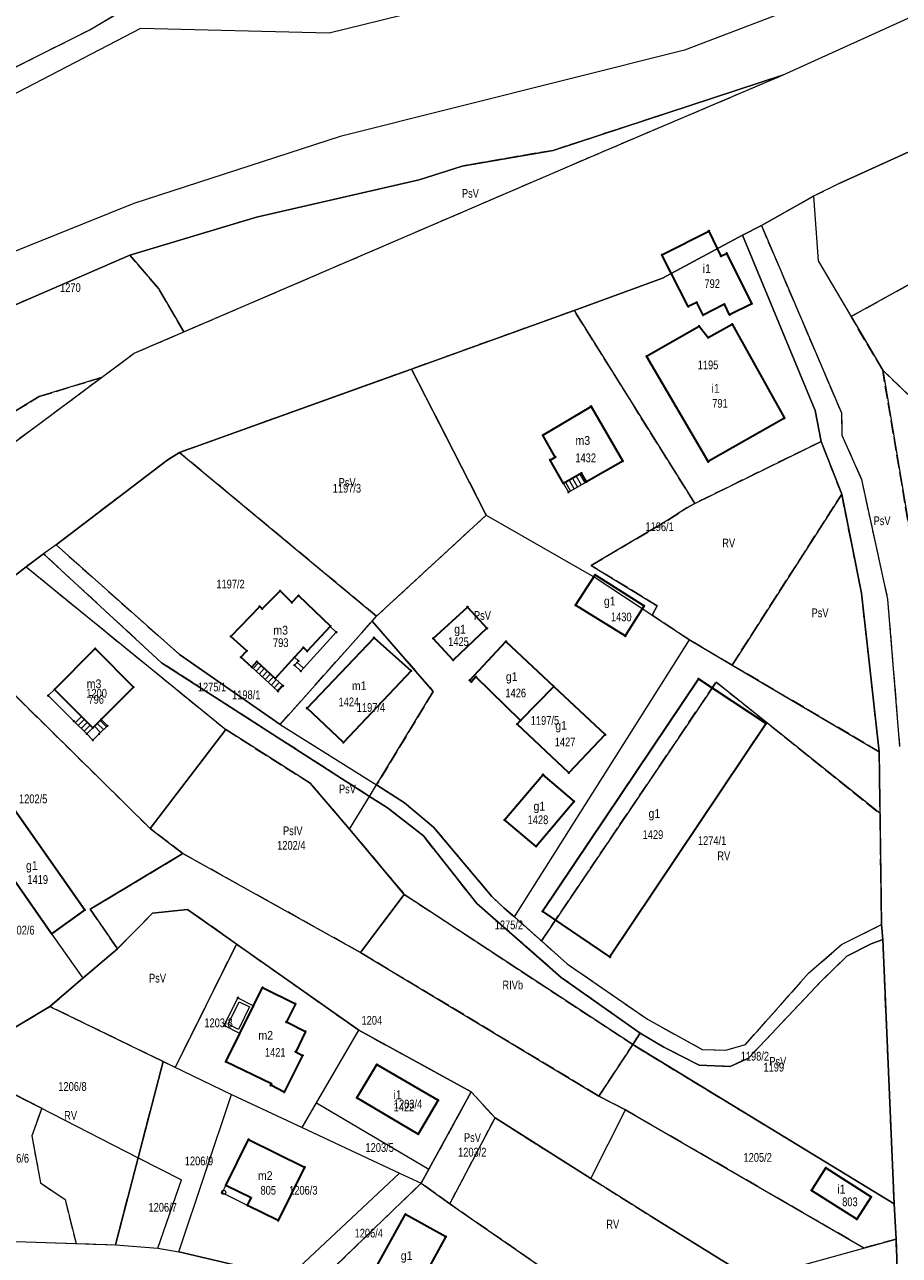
# Model space of a CAD drawing. Header units: metres. Extents: x 7496145 to 7500200, y 5498500 to 5502080.
# Tile 38 of 202: x 7497184 to 7497333, y 5499478 to 5499689. Entities that reach past the tile are written whole.
import ezdxf
from ezdxf.enums import TextEntityAlignment as Align

# ---------------------------------------------------------------- set-up
doc = ezdxf.new("R2010")
doc.units = ezdxf.units.M
doc.header["$MEASUREMENT"] = 0
for name, pattern in [('2.25_0.75', [3, 2.25, -0.75]), ('219-1000', [0]), ('egug-1000', [0])]:
    doc.linetypes.add(name, pattern=pattern)
doc.layers.get('0').update_dxf_attribs({"color": 2, "linetype": 'CONTINUOUS', "lineweight": 5})
for name, color, linetype in [('209-oznaczenie konturu klasyfikacyjnego', 7, 'CONTINUOUS'), ('211-numer działki ewidencyjnej', 7, 'CONTINUOUS'), ('217-kontur klasyfikacyjny', 7, 'CONTINUOUS'), ('218-kontur użytku gruntowego', 7, 'CONTINUOUS'), ('219-działka ewidencyjna', 7, 'CONTINUOUS'), ('311-podpora', 7, 'CONTINUOUS'), ('312-budynek ewidencyjny', 7, 'CONTINUOUS'), ('312-oznaczenie budynku ewidencyjnego', 7, 'CONTINUOUS'), ('312-oznaczenie budynku ewidencyjnego-Atr117', 7, 'CONTINUOUS'), ('352-schody', 7, 'CONTINUOUS'), ('inny obiekt trwale związany z budynkiem (powierzchnia)', 7, 'CONTINUOUS'), ('Punkt budynku', 7, 'CONTINUOUS'), ('taras', 7, 'CONTINUOUS')]:
    doc.layers.add(name, color=color, linetype=linetype)
doc.styles.get("Standard").update_dxf_attribs({"font": 'Working1250', "width": 0.75})

# ---------------------------------------------------------------- blocks, each defined once
blk = doc.blocks.new('PUNKTBUD')
at = {"color": 0}
blk.add_circle((0, 0), 0.09, dxfattribs=at)
blk = doc.blocks.new('311')
at = {"color": 0, "linetype": 'Continuous', "lineweight": 0}
blk.add_circle((0, 0), 0.35, dxfattribs=at)

msp = doc.modelspace()

# ---------------------------------------------------------------- linework, layer by layer
at = {"layer": '217-kontur klasyfikacyjny', "color": 3, "linetype": '2.25_0.75', "lineweight": 18, "flags": 128}
for points in [[(7497194.78, 5499687.87), (7497216.28, 5499700.6)], [(7497170.94, 5499675.95), (7497194.78, 5499687.87)], [(7497313.38, 5499680.16), (7497274.19, 5499667.33)], [(7497283.1, 5499667.3), (7497313.38, 5499680.16)], [(7497211, 5499636.28), (7497283.1, 5499667.3)], [(7497274.19, 5499667.33), (7497258.59, 5499664.63)], [(7497334.99, 5499667.05), (7497323.08, 5499661.65)], [(7497258.59, 5499664.63), (7497251.27, 5499662.26)], [(7497251.27, 5499662.26), (7497223.42, 5499655.88)], [(7497323.08, 5499661.65), (7497318.72, 5499659.47)], [(7497318.72, 5499659.47), (7497309.79, 5499654.45)], [(7497223.42, 5499655.88), (7497201.74, 5499649.41)], [(7497309.79, 5499654.45), (7497323.48, 5499622.42)], [(7497325.14, 5499638.88), (7497346.17, 5499650.56)], [(7497201.74, 5499649.41), (7497179.7, 5499639.82)], [(7497206.67, 5499643.7), (7497201.74, 5499649.41)], [(7497211, 5499636.28), (7497206.67, 5499643.7)], [(7497277.77, 5499639.94), (7497249.96, 5499629.92)], [(7497298.39, 5499606.94), (7497277.77, 5499639.94)], [(7497330.54, 5499629.7), (7497325.14, 5499638.88)], [(7497202.5, 5499632.62), (7497211, 5499636.28)], [(7497196.9, 5499628.46), (7497202.5, 5499632.62)], [(7497249.96, 5499629.92), (7497243.82, 5499627.71)], [(7497249.96, 5499629.92), (7497257.11, 5499615.9)], [(7497342.79, 5499556.75), (7497330.54, 5499629.7)], [(7497342.52, 5499618.23), (7497330.54, 5499629.7)], [(7497173.22, 5499610.85), (7497196.9, 5499628.46)], [(7497186.26, 5499625.22), (7497196.9, 5499628.46)], [(7497243.82, 5499627.71), (7497210.23, 5499615.64)], [(7497169.39, 5499614.96), (7497186.26, 5499625.22)], [(7497323.48, 5499622.42), (7497323.57, 5499618.61)], [(7497323.57, 5499618.61), (7497326.9, 5499611.03)], [(7497320.03, 5499617.54), (7497298.39, 5499606.94)], [(7497323.53, 5499608.49), (7497320.03, 5499617.54)], [(7497208.11, 5499614.27), (7497189.14, 5499599.85)], [(7497210.23, 5499615.64), (7497208.11, 5499614.27)], [(7497243.97, 5499587.64), (7497210.23, 5499615.64)], [(7497257.11, 5499615.9), (7497262.71, 5499604.93)], [(7497326.9, 5499611.03), (7497331.37, 5499590.57)], [(7497304.78, 5499579.28), (7497323.53, 5499608.49)], [(7497326.91, 5499591.58), (7497323.53, 5499608.49)], [(7497293.78, 5499604.06), (7497297.05, 5499606.19)], [(7497297.05, 5499606.19), (7497298.39, 5499606.94)], [(7497262.71, 5499604.93), (7497243.97, 5499587.64)], [(7497280.66, 5499596.31), (7497293.78, 5499604.06)], [(7497189.14, 5499599.85), (7497210.27, 5499581.09)], [(7497186.99, 5499598.33), (7497184.03, 5499596.08)], [(7497207.17, 5499579.69), (7497186.99, 5499598.33)], [(7497184.03, 5499596.08), (7497218.16, 5499568.26)], [(7497291.99, 5499589.4), (7497280.66, 5499596.31)], [(7497328.39, 5499578.29), (7497326.91, 5499591.58)], [(7497291.1, 5499587.81), (7497291.99, 5499589.4)], [(7497331.37, 5499590.57), (7497333.44, 5499565.34)], [(7497227.48, 5499569.14), (7497243.2, 5499586.77)], [(7497243.2, 5499586.77), (7497253.67, 5499574.79)], [(7497297.48, 5499583.58), (7497291.1, 5499587.81)], [(7497205.21, 5499551.33), (7497170.46, 5499585.58)], [(7497304.78, 5499579.28), (7497297.48, 5499583.58)], [(7497210.27, 5499581.09), (7497227.48, 5499569.14)], [(7497242.75, 5499556.82), (7497207.17, 5499579.69)], [(7497329.95, 5499564.45), (7497304.78, 5499579.28)], [(7497329.95, 5499564.45), (7497328.39, 5499578.29)], [(7497272.17, 5499532.09), (7497302.06, 5499576.38)], [(7497302.06, 5499576.38), (7497330.09, 5499553.88)], [(7497253.67, 5499574.79), (7497243.98, 5499558.79)], [(7497218.16, 5499568.26), (7497205.21, 5499551.33)], [(7497218.16, 5499568.26), (7497232.61, 5499559.06)], [(7497330.09, 5499553.88), (7497329.95, 5499564.45)], [(7497232.61, 5499559.06), (7497239.33, 5499551.22)], [(7497243.98, 5499558.79), (7497248.76, 5499555.7)], [(7497245.85, 5499554.84), (7497242.75, 5499556.82)], [(7497248.76, 5499555.7), (7497253.72, 5499551.57)], [(7497251.97, 5499550.06), (7497245.85, 5499554.84)], [(7497330.34, 5499534.88), (7497330.09, 5499553.88)], [(7497210.83, 5499547.04), (7497205.21, 5499551.33)], [(7497239.33, 5499551.22), (7497248.7, 5499540.06)], [(7497253.72, 5499551.57), (7497263.66, 5499539.72)], [(7497261.12, 5499538.51), (7497251.97, 5499550.06)], [(7497195, 5499537.52), (7497210.83, 5499547.04)], [(7497241.22, 5499530.11), (7497210.83, 5499547.04)], [(7497241.22, 5499530.11), (7497248.7, 5499540.06)], [(7497248.7, 5499540.06), (7497287.78, 5499514.36)], [(7497275.55, 5499525.85), (7497261.12, 5499538.51)], [(7497263.66, 5499539.72), (7497265.73, 5499537.78)], [(7497199.64, 5499530.77), (7497195, 5499537.52)], [(7497205.66, 5499536.82), (7497199.64, 5499530.77)], [(7497211.62, 5499537.48), (7497205.66, 5499536.82)], [(7497220.01, 5499531.57), (7497211.62, 5499537.48)], [(7497265.73, 5499537.78), (7497267.54, 5499536.19)], [(7497267.54, 5499536.19), (7497272.17, 5499532.09)], [(7497323.52, 5499531.49), (7497330.34, 5499534.88)], [(7497272.17, 5499532.09), (7497276.58, 5499528.17)], [(7497330.56, 5499532.35), (7497328.54, 5499531.61)], [(7497332.51, 5499487.15), (7497330.56, 5499532.35)], [(7497193.72, 5499525.71), (7497199.64, 5499530.77)], [(7497209.54, 5499510.47), (7497220.01, 5499531.57)], [(7497220.01, 5499531.57), (7497240.95, 5499516.81)], [(7497282, 5499505.56), (7497241.22, 5499530.11)], [(7497317.87, 5499526.56), (7497323.52, 5499531.49)], [(7497328.54, 5499531.61), (7497324.4, 5499529.47)], [(7497276.58, 5499528.17), (7497290.29, 5499518.71)], [(7497324.4, 5499529.47), (7497320.15, 5499525.34)], [(7497188.06, 5499520.87), (7497193.72, 5499525.71)], [(7497289.03, 5499516.3), (7497275.55, 5499525.85)], [(7497307.07, 5499514.38), (7497317.87, 5499526.56)], [(7497320.15, 5499525.34), (7497307.57, 5499512.05)], [(7497180.94, 5499516.62), (7497188.06, 5499520.87)], [(7497207.47, 5499511.47), (7497188.06, 5499520.87)], [(7497290.29, 5499518.71), (7497299.64, 5499513.54)], [(7497240.95, 5499516.81), (7497260.15, 5499506.3)], [(7497287.78, 5499514.36), (7497289.03, 5499516.3)], [(7497293.1, 5499513.93), (7497289.03, 5499516.3)], [(7497282, 5499505.56), (7497287.78, 5499514.36)], [(7497287.78, 5499514.36), (7497332.51, 5499487.15)], [(7497299.12, 5499510.83), (7497293.1, 5499513.93)], [(7497299.64, 5499513.54), (7497303.69, 5499513.41)], [(7497303.69, 5499513.41), (7497307.07, 5499514.38)], [(7497171.58, 5499511.2), (7497186.69, 5499503.47)], [(7497203.18, 5499495.02), (7497207.47, 5499511.47)], [(7497207.47, 5499511.47), (7497209.54, 5499510.47)], [(7497304.47, 5499510.63), (7497299.12, 5499510.83)], [(7497307.57, 5499512.05), (7497304.47, 5499510.63)], [(7497260.15, 5499506.3), (7497252.92, 5499493.06)], [(7497260.15, 5499506.3), (7497264.23, 5499501.81)], [(7497286.55, 5499503.19), (7497282, 5499505.56)], [(7497186.69, 5499503.47), (7497184.98, 5499498.76)], [(7497327.34, 5499479.57), (7497286.55, 5499503.19)], [(7497256.47, 5499487.12), (7497264.23, 5499501.81)], [(7497264.23, 5499501.81), (7497280.63, 5499491.48)], [(7497184.98, 5499498.76), (7497186.48, 5499490.69)], [(7497199.3, 5499480.13), (7497203.18, 5499495.02)], [(7497252.92, 5499493.06), (7497251.59, 5499490.64)], [(7497186.48, 5499490.69), (7497190.67, 5499487.85)], [(7497251.59, 5499490.64), (7497233.7, 5499473.36)], [(7497256.47, 5499487.12), (7497251.59, 5499490.64)], [(7497280.63, 5499491.48), (7497291.06, 5499484.9)], [(7497190.67, 5499487.85), (7497192.55, 5499480.35)], [(7497275.2, 5499474.18), (7497256.47, 5499487.12)], [(7497291.06, 5499484.9), (7497305.31, 5499476.08)], [(7497192.55, 5499480.35), (7497199.3, 5499480.13)], [(7497332.83, 5499481.09), (7497327.34, 5499479.57)], [(7497333.36, 5499466.03), (7497332.83, 5499481.09)]]:
    msp.add_lwpolyline(points, dxfattribs=at)
at = {"layer": '218-kontur użytku gruntowego', "color": 3, "linetype": 'egug-1000', "lineweight": 18, "flags": 128}
for points in [[(7497235.88, 5499687.42), (7497312.34, 5499706.22)], [(7497194.78, 5499687.87), (7497216.28, 5499700.6)], [(7497335.12, 5499699.15), (7497296.63, 5499684.47)], [(7497313.38, 5499680.16), (7497356.91, 5499699.98)], [(7497170.94, 5499675.95), (7497194.78, 5499687.87)], [(7497176.94, 5499674.38), (7497203.64, 5499688.24)], [(7497203.64, 5499688.24), (7497235.88, 5499687.42)], [(7497296.63, 5499684.47), (7497237.75, 5499669.68)], [(7497313.38, 5499680.16), (7497274.19, 5499667.33)], [(7497283.1, 5499667.3), (7497313.38, 5499680.16)], [(7497237.75, 5499669.68), (7497202.43, 5499658.23)], [(7497211, 5499636.28), (7497283.1, 5499667.3)], [(7497274.19, 5499667.33), (7497258.59, 5499664.63)], [(7497334.99, 5499667.05), (7497323.08, 5499661.65)], [(7497258.59, 5499664.63), (7497251.27, 5499662.26)], [(7497251.27, 5499662.26), (7497223.42, 5499655.88)], [(7497323.08, 5499661.65), (7497318.72, 5499659.47)], [(7497202.43, 5499658.23), (7497153.79, 5499638.69)], [(7497318.72, 5499659.47), (7497309.79, 5499654.45)], [(7497223.42, 5499655.88), (7497201.74, 5499649.41)], [(7497309.79, 5499654.45), (7497306.54, 5499652.82)], [(7497309.79, 5499654.45), (7497323.48, 5499622.42)], [(7497306.54, 5499652.82), (7497292.87, 5499645.46)], [(7497319, 5499622.83), (7497306.54, 5499652.82)], [(7497346.17, 5499650.56), (7497325.14, 5499638.88)], [(7497201.74, 5499649.41), (7497179.7, 5499639.82)], [(7497201.74, 5499649.41), (7497206.67, 5499643.7)], [(7497206.67, 5499643.7), (7497211, 5499636.28)], [(7497292.87, 5499645.46), (7497277.77, 5499639.94)], [(7497277.77, 5499639.94), (7497249.96, 5499629.92)], [(7497277.77, 5499639.94), (7497298.39, 5499606.94)], [(7497325.14, 5499638.88), (7497330.54, 5499629.7)], [(7497202.5, 5499632.62), (7497211, 5499636.28)], [(7497196.9, 5499628.46), (7497202.5, 5499632.62)], [(7497249.96, 5499629.92), (7497243.82, 5499627.71)], [(7497257.11, 5499615.9), (7497249.96, 5499629.92)], [(7497330.54, 5499629.7), (7497342.52, 5499618.23)], [(7497330.54, 5499629.7), (7497342.79, 5499556.75)], [(7497173.22, 5499610.85), (7497196.9, 5499628.46)], [(7497196.9, 5499628.46), (7497186.26, 5499625.22)], [(7497243.82, 5499627.71), (7497210.23, 5499615.64)], [(7497186.26, 5499625.22), (7497169.39, 5499614.96)], [(7497320.03, 5499617.54), (7497319, 5499622.83)], [(7497323.48, 5499622.42), (7497323.57, 5499618.61)], [(7497323.57, 5499618.61), (7497326.9, 5499611.03)], [(7497298.39, 5499606.94), (7497320.03, 5499617.54)], [(7497323.53, 5499608.49), (7497320.03, 5499617.54)], [(7497208.11, 5499614.27), (7497189.14, 5499599.85)], [(7497210.23, 5499615.64), (7497208.11, 5499614.27)], [(7497210.23, 5499615.64), (7497243.97, 5499587.64)], [(7497262.71, 5499604.93), (7497257.11, 5499615.9)], [(7497326.9, 5499611.03), (7497331.37, 5499590.57)], [(7497323.53, 5499608.49), (7497304.78, 5499579.28)], [(7497326.91, 5499591.58), (7497323.53, 5499608.49)], [(7497297.05, 5499606.19), (7497293.78, 5499604.06)], [(7497298.39, 5499606.94), (7497297.05, 5499606.19)], [(7497243.97, 5499587.64), (7497262.71, 5499604.93)], [(7497293.78, 5499604.06), (7497280.66, 5499596.31)], [(7497189.14, 5499599.85), (7497186.99, 5499598.33)], [(7497210.27, 5499581.09), (7497189.14, 5499599.85)], [(7497186.99, 5499598.33), (7497184.03, 5499596.08)], [(7497207.17, 5499579.69), (7497186.99, 5499598.33)], [(7497184.03, 5499596.08), (7497170.46, 5499585.58)], [(7497184.03, 5499596.08), (7497218.16, 5499568.26)], [(7497280.66, 5499596.31), (7497291.99, 5499589.4)], [(7497328.39, 5499578.29), (7497326.91, 5499591.58)], [(7497291.99, 5499589.4), (7497291.1, 5499587.81)], [(7497331.37, 5499590.57), (7497333.44, 5499565.34)], [(7497243.2, 5499586.77), (7497227.48, 5499569.14)], [(7497253.67, 5499574.79), (7497243.2, 5499586.77)], [(7497291.1, 5499587.81), (7497297.48, 5499583.58)], [(7497170.46, 5499585.58), (7497205.21, 5499551.33)], [(7497297.48, 5499583.58), (7497304.78, 5499579.28)], [(7497227.48, 5499569.14), (7497210.27, 5499581.09)], [(7497242.75, 5499556.82), (7497207.17, 5499579.69)], [(7497304.78, 5499579.28), (7497329.95, 5499564.45)], [(7497329.95, 5499564.45), (7497328.39, 5499578.29)], [(7497302.06, 5499576.38), (7497272.17, 5499532.09)], [(7497330.09, 5499553.88), (7497302.06, 5499576.38)], [(7497243.98, 5499558.79), (7497253.67, 5499574.79)], [(7497218.16, 5499568.26), (7497205.21, 5499551.33)], [(7497232.61, 5499559.06), (7497218.16, 5499568.26)], [(7497227.48, 5499569.14), (7497243.98, 5499558.79)], [(7497330.09, 5499553.88), (7497329.95, 5499564.45)], [(7497239.33, 5499551.22), (7497232.61, 5499559.06)], [(7497248.76, 5499555.7), (7497243.98, 5499558.79)], [(7497245.85, 5499554.84), (7497242.75, 5499556.82)], [(7497253.72, 5499551.57), (7497248.76, 5499555.7)], [(7497251.97, 5499550.06), (7497245.85, 5499554.84)], [(7497330.34, 5499534.88), (7497330.09, 5499553.88)], [(7497205.21, 5499551.33), (7497210.83, 5499547.04)], [(7497248.7, 5499540.06), (7497239.33, 5499551.22)], [(7497263.66, 5499539.72), (7497253.72, 5499551.57)], [(7497261.12, 5499538.51), (7497251.97, 5499550.06)], [(7497210.83, 5499547.04), (7497195, 5499537.52)], [(7497210.83, 5499547.04), (7497241.22, 5499530.11)], [(7497248.7, 5499540.06), (7497241.22, 5499530.11)], [(7497287.78, 5499514.36), (7497248.7, 5499540.06)], [(7497275.55, 5499525.85), (7497261.12, 5499538.51)], [(7497265.73, 5499537.78), (7497263.66, 5499539.72)], [(7497195, 5499537.52), (7497199.64, 5499530.77)], [(7497205.66, 5499536.82), (7497199.64, 5499530.77)], [(7497211.62, 5499537.48), (7497205.66, 5499536.82)], [(7497220.01, 5499531.57), (7497211.62, 5499537.48)], [(7497267.54, 5499536.19), (7497265.73, 5499537.78)], [(7497272.17, 5499532.09), (7497267.54, 5499536.19)], [(7497323.52, 5499531.49), (7497330.34, 5499534.88)], [(7497330.56, 5499532.35), (7497330.34, 5499534.88)], [(7497272.17, 5499532.09), (7497276.58, 5499528.17)], [(7497330.56, 5499532.35), (7497328.54, 5499531.61)], [(7497332.51, 5499487.15), (7497330.56, 5499532.35)], [(7497199.64, 5499530.77), (7497193.72, 5499525.71)], [(7497220.01, 5499531.57), (7497209.54, 5499510.47)], [(7497240.95, 5499516.81), (7497220.01, 5499531.57)], [(7497241.22, 5499530.11), (7497282, 5499505.56)], [(7497317.87, 5499526.56), (7497323.52, 5499531.49)], [(7497328.54, 5499531.61), (7497324.4, 5499529.47)], [(7497276.58, 5499528.17), (7497290.29, 5499518.71)], [(7497324.4, 5499529.47), (7497320.15, 5499525.34)], [(7497193.72, 5499525.71), (7497188.06, 5499520.87)], [(7497289.03, 5499516.3), (7497275.55, 5499525.85)], [(7497307.07, 5499514.38), (7497317.87, 5499526.56)], [(7497320.15, 5499525.34), (7497307.57, 5499512.05)], [(7497188.06, 5499520.87), (7497180.94, 5499516.62)], [(7497188.06, 5499520.87), (7497207.47, 5499511.47)], [(7497290.29, 5499518.71), (7497299.64, 5499513.54)], [(7497260.15, 5499506.3), (7497240.95, 5499516.81)], [(7497289.03, 5499516.3), (7497287.78, 5499514.36)], [(7497293.1, 5499513.93), (7497289.03, 5499516.3)], [(7497287.78, 5499514.36), (7497282, 5499505.56)], [(7497332.51, 5499487.15), (7497287.78, 5499514.36)], [(7497299.12, 5499510.83), (7497293.1, 5499513.93)], [(7497299.64, 5499513.54), (7497303.69, 5499513.41)], [(7497303.69, 5499513.41), (7497307.07, 5499514.38)], [(7497171.58, 5499511.2), (7497186.69, 5499503.47)], [(7497207.47, 5499511.47), (7497203.18, 5499495.02)], [(7497209.54, 5499510.47), (7497207.47, 5499511.47)], [(7497304.47, 5499510.63), (7497299.12, 5499510.83)], [(7497307.57, 5499512.05), (7497304.47, 5499510.63)], [(7497260.15, 5499506.3), (7497252.92, 5499493.06)], [(7497264.23, 5499501.81), (7497260.15, 5499506.3)], [(7497282, 5499505.56), (7497286.55, 5499503.19)], [(7497186.69, 5499503.47), (7497184.98, 5499498.76)], [(7497286.55, 5499503.19), (7497327.34, 5499479.57)], [(7497256.47, 5499487.12), (7497264.23, 5499501.81)], [(7497280.63, 5499491.48), (7497264.23, 5499501.81)], [(7497184.98, 5499498.76), (7497186.48, 5499490.69)], [(7497203.18, 5499495.02), (7497199.3, 5499480.13)], [(7497252.92, 5499493.06), (7497251.59, 5499490.64)], [(7497186.48, 5499490.69), (7497190.67, 5499487.85)], [(7497251.59, 5499490.64), (7497233.7, 5499473.36)], [(7497251.59, 5499490.64), (7497256.47, 5499487.12)], [(7497291.06, 5499484.9), (7497280.63, 5499491.48)], [(7497190.67, 5499487.85), (7497192.55, 5499480.35)], [(7497256.47, 5499487.12), (7497275.2, 5499474.18)], [(7497332.83, 5499481.09), (7497332.51, 5499487.15)], [(7497305.31, 5499476.08), (7497291.06, 5499484.9)], [(7497177.06, 5499480.84), (7497192.55, 5499480.35)], [(7497192.55, 5499480.35), (7497199.3, 5499480.13)], [(7497199.3, 5499480.13), (7497206.57, 5499479.54)], [(7497206.57, 5499479.54), (7497210.13, 5499478.94)], [(7497327.34, 5499479.57), (7497332.83, 5499481.09)], [(7497333.36, 5499466.03), (7497332.83, 5499481.09)], [(7497210.13, 5499478.94), (7497228.82, 5499474.53)]]:
    msp.add_lwpolyline(points, dxfattribs=at)
at = {"layer": '219-działka ewidencyjna', "color": 3, "linetype": '219-1000', "lineweight": 18, "flags": 128}
for points in [[(7497194.78, 5499687.87), (7497216.28, 5499700.6)], [(7497194.78, 5499687.87), (7497216.28, 5499700.6)], [(7497313.38, 5499680.16), (7497356.91, 5499699.98)], [(7497170.94, 5499675.95), (7497194.78, 5499687.87)], [(7497170.94, 5499675.95), (7497194.78, 5499687.87)], [(7497274.19, 5499667.33), (7497313.38, 5499680.16)], [(7497274.19, 5499667.33), (7497313.38, 5499680.16)], [(7497283.1, 5499667.3), (7497313.38, 5499680.16)], [(7497283.1, 5499667.3), (7497313.38, 5499680.16)], [(7497202.5, 5499632.62), (7497283.1, 5499667.3)], [(7497202.5, 5499632.62), (7497283.1, 5499667.3)], [(7497258.59, 5499664.63), (7497274.19, 5499667.33)], [(7497258.59, 5499664.63), (7497274.19, 5499667.33)], [(7497323.08, 5499661.65), (7497334.99, 5499667.05)], [(7497323.08, 5499661.65), (7497334.99, 5499667.05)], [(7497251.27, 5499662.26), (7497258.59, 5499664.63)], [(7497251.27, 5499662.26), (7497258.59, 5499664.63)], [(7497223.42, 5499655.88), (7497251.27, 5499662.26)], [(7497223.42, 5499655.88), (7497251.27, 5499662.26)], [(7497323.08, 5499661.65), (7497318.72, 5499659.47)], [(7497323.08, 5499661.65), (7497318.72, 5499659.47)], [(7497309.79, 5499654.45), (7497318.72, 5499659.47)], [(7497318.72, 5499659.47), (7497319.53, 5499648.43)], [(7497201.74, 5499649.41), (7497223.42, 5499655.88)], [(7497201.74, 5499649.41), (7497223.42, 5499655.88)], [(7497306.54, 5499652.82), (7497309.79, 5499654.45)], [(7497309.79, 5499654.45), (7497323.48, 5499622.42)], [(7497292.87, 5499645.46), (7497306.54, 5499652.82)], [(7497292.87, 5499645.46), (7497306.54, 5499652.82)], [(7497306.54, 5499652.82), (7497319, 5499622.83)], [(7497179.7, 5499639.82), (7497201.74, 5499649.41)], [(7497179.7, 5499639.82), (7497201.74, 5499649.41)], [(7497319.53, 5499648.43), (7497330.54, 5499629.7)], [(7497277.77, 5499639.94), (7497292.87, 5499645.46)], [(7497277.77, 5499639.94), (7497292.87, 5499645.46)], [(7497249.96, 5499629.92), (7497277.77, 5499639.94)], [(7497249.96, 5499629.92), (7497277.77, 5499639.94)], [(7497277.77, 5499639.94), (7497298.39, 5499606.94)], [(7497173.22, 5499610.85), (7497202.5, 5499632.62)], [(7497173.22, 5499610.85), (7497202.5, 5499632.62)], [(7497210.23, 5499615.64), (7497249.96, 5499629.92)], [(7497210.23, 5499615.64), (7497249.96, 5499629.92)], [(7497249.96, 5499629.92), (7497262.71, 5499604.93)], [(7497347.41, 5499613.55), (7497330.54, 5499629.7)], [(7497319, 5499622.83), (7497320.03, 5499617.54)], [(7497323.48, 5499622.42), (7497323.57, 5499618.61)], [(7497323.57, 5499618.61), (7497326.9, 5499611.03)], [(7497298.39, 5499606.94), (7497320.03, 5499617.54)], [(7497320.03, 5499617.54), (7497323.53, 5499608.49)], [(7497189.14, 5499599.85), (7497208.11, 5499614.27)], [(7497189.14, 5499599.85), (7497208.11, 5499614.27)], [(7497208.11, 5499614.27), (7497210.23, 5499615.64)], [(7497208.11, 5499614.27), (7497210.23, 5499615.64)], [(7497210.23, 5499615.64), (7497243.97, 5499587.64)], [(7497326.9, 5499611.03), (7497331.37, 5499590.57)], [(7497323.53, 5499608.49), (7497326.91, 5499591.58)], [(7497243.97, 5499587.64), (7497262.71, 5499604.93)], [(7497262.71, 5499604.93), (7497281.55, 5499594.16)], [(7497189.14, 5499599.85), (7497186.99, 5499598.33)], [(7497189.14, 5499599.85), (7497186.99, 5499598.33)], [(7497189.14, 5499599.85), (7497210.27, 5499581.09)], [(7497184.03, 5499596.08), (7497186.99, 5499598.33)], [(7497184.03, 5499596.08), (7497186.99, 5499598.33)], [(7497186.99, 5499598.33), (7497207.17, 5499579.69)], [(7497170.46, 5499585.58), (7497184.03, 5499596.08)], [(7497170.46, 5499585.58), (7497184.03, 5499596.08)], [(7497184.03, 5499596.08), (7497218.16, 5499568.26)], [(7497281.55, 5499594.16), (7497288.88, 5499589.28)], [(7497326.91, 5499591.58), (7497328.39, 5499578.29)], [(7497288.88, 5499589.28), (7497297.48, 5499583.58)], [(7497331.37, 5499590.57), (7497333.44, 5499565.34)], [(7497227.48, 5499569.14), (7497243.2, 5499586.77)], [(7497243.2, 5499586.77), (7497243.97, 5499587.64)], [(7497243.2, 5499586.77), (7497253.67, 5499574.79)], [(7497170.46, 5499585.58), (7497205.21, 5499551.33)], [(7497267.54, 5499536.19), (7497297.48, 5499583.58)], [(7497297.48, 5499583.58), (7497329.95, 5499564.45)], [(7497210.27, 5499581.09), (7497227.48, 5499569.14)], [(7497207.17, 5499579.69), (7497242.75, 5499556.82)], [(7497328.39, 5499578.29), (7497329.95, 5499564.45)], [(7497243.98, 5499558.79), (7497253.67, 5499574.79)], [(7497205.21, 5499551.33), (7497218.16, 5499568.26)], [(7497232.61, 5499559.06), (7497218.16, 5499568.26)], [(7497227.48, 5499569.14), (7497243.98, 5499558.79)], [(7497329.95, 5499564.45), (7497330.34, 5499534.88)], [(7497232.61, 5499559.06), (7497239.33, 5499551.22)], [(7497242.75, 5499556.82), (7497243.98, 5499558.79)], [(7497243.98, 5499558.79), (7497248.76, 5499555.7)], [(7497239.33, 5499551.22), (7497242.75, 5499556.82)], [(7497242.75, 5499556.82), (7497245.85, 5499554.84)], [(7497248.76, 5499555.7), (7497253.72, 5499551.57)], [(7497245.85, 5499554.84), (7497251.97, 5499550.06)], [(7497175.91, 5499551.1), (7497188.38, 5499533.33)], [(7497205.21, 5499551.33), (7497210.83, 5499547.04)], [(7497239.33, 5499551.22), (7497248.7, 5499540.06)], [(7497253.72, 5499551.57), (7497263.66, 5499539.72)], [(7497251.97, 5499550.06), (7497261.12, 5499538.51)], [(7497195, 5499537.52), (7497210.83, 5499547.04)], [(7497210.83, 5499547.04), (7497241.22, 5499530.11)], [(7497241.22, 5499530.11), (7497248.7, 5499540.06)], [(7497287.78, 5499514.36), (7497248.7, 5499540.06)], [(7497261.12, 5499538.51), (7497275.55, 5499525.85)], [(7497263.66, 5499539.72), (7497265.73, 5499537.78)], [(7497195, 5499537.52), (7497199.64, 5499530.77)], [(7497199.64, 5499530.77), (7497205.66, 5499536.82)], [(7497205.66, 5499536.82), (7497211.62, 5499537.48)], [(7497211.62, 5499537.48), (7497240.95, 5499516.81)], [(7497265.73, 5499537.78), (7497267.54, 5499536.19)], [(7497267.54, 5499536.19), (7497276.58, 5499528.17)], [(7497323.52, 5499531.49), (7497330.34, 5499534.88)], [(7497330.34, 5499534.88), (7497330.56, 5499532.35)], [(7497188.38, 5499533.33), (7497193.72, 5499525.71)], [(7497328.54, 5499531.61), (7497330.56, 5499532.35)], [(7497330.56, 5499532.35), (7497332.51, 5499487.15)], [(7497193.72, 5499525.71), (7497199.64, 5499530.77)], [(7497317.87, 5499526.56), (7497323.52, 5499531.49)], [(7497324.4, 5499529.47), (7497328.54, 5499531.61)], [(7497276.58, 5499528.17), (7497290.29, 5499518.71)], [(7497320.15, 5499525.34), (7497324.4, 5499529.47)], [(7497188.06, 5499520.87), (7497193.72, 5499525.71)], [(7497275.55, 5499525.85), (7497289.03, 5499516.3)], [(7497307.07, 5499514.38), (7497317.87, 5499526.56)], [(7497307.57, 5499512.05), (7497320.15, 5499525.34)], [(7497180.94, 5499516.62), (7497188.06, 5499520.87)], [(7497188.06, 5499520.87), (7497207.47, 5499511.47)], [(7497290.29, 5499518.71), (7497299.64, 5499513.54)], [(7497233.68, 5499504.38), (7497240.95, 5499516.81)], [(7497240.95, 5499516.81), (7497260.15, 5499506.3)], [(7497287.78, 5499514.36), (7497289.03, 5499516.3)], [(7497289.03, 5499516.3), (7497293.1, 5499513.93)], [(7497287.78, 5499514.36), (7497282, 5499505.56)], [(7497287.78, 5499514.36), (7497332.51, 5499487.15)], [(7497293.1, 5499513.93), (7497299.12, 5499510.83)], [(7497299.64, 5499513.54), (7497303.69, 5499513.41)], [(7497303.69, 5499513.41), (7497307.07, 5499514.38)], [(7497171.58, 5499511.2), (7497203.18, 5499495.02)], [(7497203.18, 5499495.02), (7497207.47, 5499511.47)], [(7497207.47, 5499511.47), (7497219.14, 5499505.84)], [(7497299.12, 5499510.83), (7497304.47, 5499510.63)], [(7497304.47, 5499510.63), (7497307.57, 5499512.05)], [(7497210.13, 5499478.94), (7497219.14, 5499505.84)], [(7497219.14, 5499505.84), (7497231.22, 5499500.18)], [(7497252.92, 5499493.06), (7497260.15, 5499506.3)], [(7497260.15, 5499506.3), (7497264.23, 5499501.81)], [(7497282, 5499505.56), (7497286.55, 5499503.19)], [(7497231.22, 5499500.18), (7497233.68, 5499504.38)], [(7497233.68, 5499504.38), (7497252.92, 5499493.06)], [(7497280.63, 5499491.48), (7497286.55, 5499503.19)], [(7497256.47, 5499487.12), (7497264.23, 5499501.81)], [(7497264.23, 5499501.81), (7497280.63, 5499491.48)], [(7497231.22, 5499500.18), (7497247.88, 5499492.38)], [(7497199.3, 5499480.13), (7497203.18, 5499495.02)], [(7497203.18, 5499495.02), (7497210.6, 5499491.22)], [(7497228.82, 5499474.53), (7497247.88, 5499492.38)], [(7497247.88, 5499492.38), (7497251.59, 5499490.64)], [(7497251.59, 5499490.64), (7497252.92, 5499493.06)], [(7497206.57, 5499479.54), (7497210.6, 5499491.22)], [(7497233.7, 5499473.36), (7497251.59, 5499490.64)], [(7497251.59, 5499490.64), (7497256.47, 5499487.12)], [(7497291.06, 5499484.9), (7497280.63, 5499491.48)], [(7497332.51, 5499487.15), (7497332.83, 5499481.09)], [(7497291.06, 5499484.9), (7497305.31, 5499476.08)], [(7497177.06, 5499480.84), (7497199.3, 5499480.13)], [(7497199.3, 5499480.13), (7497206.57, 5499479.54)], [(7497206.57, 5499479.54), (7497210.13, 5499478.94)], [(7497308.07, 5499474.25), (7497332.83, 5499481.09)], [(7497332.83, 5499481.09), (7497333.95, 5499449.42)], [(7497228.82, 5499474.53), (7497210.13, 5499478.94)]]:
    msp.add_lwpolyline(points, dxfattribs=at)
at = {"layer": '312-budynek ewidencyjny', "color": 7, "linetype": 'Continuous', "lineweight": 35, "flags": 128}
for points in [[(7497292.78, 5499649.46), (7497300.8, 5499653.53)], [(7497300.8, 5499653.53), (7497302.86, 5499649.22)], [(7497297.29, 5499640.61), (7497292.78, 5499649.46)], [(7497302.86, 5499649.22), (7497303.85, 5499649.71)], [(7497303.85, 5499649.71), (7497308.14, 5499641.08)], [(7497298.72, 5499641.32), (7497297.29, 5499640.61)], [(7497299.81, 5499639.16), (7497298.72, 5499641.32)], [(7497303.47, 5499640.99), (7497299.81, 5499639.16)], [(7497304.36, 5499639.2), (7497303.47, 5499640.99)], [(7497308.14, 5499641.08), (7497304.36, 5499639.2)], [(7497290.15, 5499632.14), (7497299.15, 5499637.26)], [(7497299.15, 5499637.26), (7497300.69, 5499635.31)], [(7497300.69, 5499635.31), (7497304.8, 5499637.61)], [(7497304.8, 5499637.61), (7497313.76, 5499621.53)], [(7497300.69, 5499614.08), (7497290.15, 5499632.14)], [(7497272.4, 5499618.6), (7497280.65, 5499623.54)], [(7497280.65, 5499623.54), (7497286.08, 5499614.16)], [(7497313.76, 5499621.53), (7497300.69, 5499614.08)], [(7497274.54, 5499614.87), (7497272.4, 5499618.6)], [(7497273.64, 5499614.36), (7497274.54, 5499614.87)], [(7497275.94, 5499610.35), (7497273.64, 5499614.36)], [(7497286.08, 5499614.16), (7497279.88, 5499610.61)], [(7497279.02, 5499612.11), (7497275.94, 5499610.35)], [(7497279.88, 5499610.61), (7497279.02, 5499612.11)], [(7497277.98, 5499589.52), (7497281.35, 5499594.69)], [(7497281.35, 5499594.69), (7497289.74, 5499589.42)], [(7497224.41, 5499588.9), (7497227.46, 5499591.98)], [(7497227.46, 5499591.98), (7497229.47, 5499589.99)], [(7497229.47, 5499589.99), (7497230.62, 5499591.16)], [(7497230.62, 5499591.16), (7497236.08, 5499585.95)], [(7497219.04, 5499584.19), (7497223.97, 5499589.32)], [(7497223.97, 5499589.32), (7497224.41, 5499588.9)], [(7497253.63, 5499583.84), (7497259.52, 5499589.21)], [(7497259.52, 5499589.21), (7497262.85, 5499585.58)], [(7497286.51, 5499584.26), (7497277.98, 5499589.52)], [(7497289.74, 5499589.42), (7497286.51, 5499584.26)], [(7497236.01, 5499585.87), (7497232.11, 5499581.64)], [(7497236.08, 5499585.95), (7497236.01, 5499585.87)], [(7497262.85, 5499585.58), (7497257.06, 5499580.14)], [(7497221.76, 5499581.72), (7497219.04, 5499584.19)], [(7497232.07, 5499571.91), (7497243.53, 5499583.94)], [(7497243.53, 5499583.94), (7497249.9, 5499578.29)], [(7497257.06, 5499580.14), (7497253.63, 5499583.84)], [(7497259.89, 5499576.69), (7497266.1, 5499583.33)], [(7497266.1, 5499583.33), (7497274.28, 5499575.6)], [(7497188.88, 5499575.12), (7497195.85, 5499582.09)], [(7497195.85, 5499582.09), (7497202.38, 5499575.52)], [(7497220.76, 5499580.62), (7497221.76, 5499581.72)], [(7497222.61, 5499578.94), (7497220.76, 5499580.62)], [(7497229.94, 5499580.62), (7497226.6, 5499577.01)], [(7497231.44, 5499582.26), (7497229.94, 5499580.62)], [(7497232.11, 5499581.64), (7497231.44, 5499582.26)], [(7497223.48, 5499579.88), (7497222.61, 5499578.94)], [(7497226.6, 5499577.01), (7497223.48, 5499579.88)], [(7497249.9, 5499578.29), (7497238.29, 5499566.04)], [(7497260.18, 5499576.42), (7497259.89, 5499576.69)], [(7497260.97, 5499577.26), (7497260.18, 5499576.42)], [(7497268.6, 5499569.79), (7497260.97, 5499577.26)], [(7497272.36, 5499537.16), (7497299.02, 5499576.94)], [(7497299.02, 5499576.94), (7497310.61, 5499569.28)], [(7497195.45, 5499568.56), (7497188.88, 5499575.12)], [(7497202.38, 5499575.52), (7497196.86, 5499569.97)], [(7497274.28, 5499575.6), (7497268.6, 5499569.79)], [(7497268.6, 5499569.79), (7497274.28, 5499575.6)], [(7497274.28, 5499575.6), (7497283.07, 5499567.38)], [(7497238.29, 5499566.04), (7497232.07, 5499571.91)], [(7497196.86, 5499569.97), (7497195.45, 5499568.56)], [(7497268.01, 5499569.19), (7497268.6, 5499569.79)], [(7497276.85, 5499560.83), (7497268.01, 5499569.19)], [(7497310.61, 5499569.28), (7497283.89, 5499529.35)], [(7497283.07, 5499567.38), (7497276.85, 5499560.83)], [(7497265.85, 5499552.79), (7497272.43, 5499560.53)], [(7497272.43, 5499560.53), (7497277.76, 5499555.95)], [(7497181.61, 5499555.15), (7497194.08, 5499537.4)], [(7497277.76, 5499555.95), (7497271.25, 5499548.27)], [(7497188.38, 5499533.33), (7497175.91, 5499551.1)], [(7497271.25, 5499548.27), (7497265.85, 5499552.79)], [(7497194.08, 5499537.4), (7497188.38, 5499533.33)], [(7497283.89, 5499529.35), (7497272.36, 5499537.16)], [(7497222.91, 5499521.02), (7497224.46, 5499524.15)], [(7497224.46, 5499524.15), (7497230.08, 5499521.34)], [(7497220.58, 5499516.28), (7497222.91, 5499521.02)], [(7497230.08, 5499521.34), (7497228.53, 5499518.23)], [(7497228.53, 5499518.23), (7497231.82, 5499516.62)], [(7497218.2, 5499511.44), (7497220.58, 5499516.28)], [(7497231.82, 5499516.62), (7497230.13, 5499513.15)], [(7497230.13, 5499513.15), (7497231.32, 5499512.51)], [(7497225.97, 5499507.64), (7497218.2, 5499511.44)], [(7497231.32, 5499512.51), (7497228.16, 5499506.25)], [(7497240.6, 5499505.25), (7497244.02, 5499510.98)], [(7497244.02, 5499510.98), (7497254.51, 5499504.83)], [(7497225.85, 5499507.41), (7497225.97, 5499507.64)], [(7497228.16, 5499506.25), (7497225.85, 5499507.41)], [(7497251.1, 5499499.06), (7497240.6, 5499505.25)], [(7497254.51, 5499504.83), (7497251.1, 5499499.06)], [(7497218.18, 5499490.27), (7497222.08, 5499498.14)], [(7497222.08, 5499498.14), (7497231.66, 5499493.4)], [(7497231.66, 5499493.4), (7497227.13, 5499484.26)], [(7497318.39, 5499489.43), (7497320.84, 5499493.27)], [(7497320.84, 5499493.27), (7497328.54, 5499488.34)], [(7497222.5, 5499488.13), (7497218.18, 5499490.27)], [(7497221.87, 5499486.86), (7497222.5, 5499488.13)], [(7497326.11, 5499484.5), (7497318.39, 5499489.43)], [(7497328.54, 5499488.34), (7497326.11, 5499484.5)], [(7497227.13, 5499484.26), (7497221.87, 5499486.86)], [(7497242.37, 5499473.5), (7497248.92, 5499485.34)], [(7497248.92, 5499485.34), (7497255.83, 5499481.51)], [(7497255.83, 5499481.51), (7497249.29, 5499469.68)]]:
    msp.add_lwpolyline(points, dxfattribs=at)
at = {"layer": '352-schody', "color": 7, "linetype": 'Continuous', "lineweight": 18, "flags": 128}
for points in [[(7497279.02, 5499612.11), (7497275.94, 5499610.35), (7497276.8, 5499608.85), (7497279.88, 5499610.61)], [(7497279.02, 5499612.11), (7497275.94, 5499610.35), (7497276.8, 5499608.85), (7497279.88, 5499610.61)], [(7497231.01, 5499578.26), (7497229.92, 5499579.25), (7497230.61, 5499580), (7497229.94, 5499580.62), (7497231.44, 5499582.26), (7497232.11, 5499581.64), (7497236.01, 5499585.87), (7497237.08, 5499584.89)], [(7497231.01, 5499578.26), (7497229.92, 5499579.25), (7497230.61, 5499580), (7497229.94, 5499580.62), (7497231.44, 5499582.26), (7497232.11, 5499581.64), (7497236.01, 5499585.87), (7497237.08, 5499584.89)], [(7497223.48, 5499579.88), (7497226.6, 5499577.01), (7497227.97, 5499575.75), (7497227.1, 5499574.81), (7497222.61, 5499578.94)], [(7497223.48, 5499579.88), (7497226.6, 5499577.01), (7497227.97, 5499575.75), (7497227.1, 5499574.81), (7497222.61, 5499578.94)], [(7497188.88, 5499575.12), (7497195.45, 5499568.56), (7497194.39, 5499567.5), (7497192.19, 5499569.69), (7497187.81, 5499574.05)], [(7497188.88, 5499575.12), (7497195.45, 5499568.56), (7497194.39, 5499567.5), (7497192.19, 5499569.69), (7497187.81, 5499574.05)], [(7497194.39, 5499567.5), (7497195.45, 5499566.44), (7497196.51, 5499567.5), (7497197.92, 5499568.91), (7497196.86, 5499569.97), (7497195.45, 5499568.56)], [(7497194.39, 5499567.5), (7497195.45, 5499566.44), (7497196.51, 5499567.5), (7497197.92, 5499568.91), (7497196.86, 5499569.97), (7497195.45, 5499568.56)]]:
    msp.add_lwpolyline(points, close=True, dxfattribs=at)
for points in [[(7497278.72, 5499611.94), (7497279.57, 5499610.43)], [(7497276.29, 5499610.55), (7497277.14, 5499609.05)], [(7497276.89, 5499610.89), (7497277.75, 5499609.39)], [(7497277.5, 5499611.24), (7497278.36, 5499609.74)], [(7497278.11, 5499611.59), (7497278.97, 5499610.09)], [(7497222.87, 5499578.7), (7497223.74, 5499579.65)], [(7497223.38, 5499578.23), (7497224.25, 5499579.17)], [(7497223.9, 5499577.75), (7497224.76, 5499578.7)], [(7497224.41, 5499577.28), (7497225.28, 5499578.22)], [(7497230.37, 5499579.74), (7497231.46, 5499578.75)], [(7497224.93, 5499576.81), (7497225.79, 5499577.75)], [(7497225.44, 5499576.33), (7497226.31, 5499577.28)], [(7497225.96, 5499575.86), (7497226.83, 5499576.8)], [(7497226.47, 5499575.39), (7497227.34, 5499576.33)], [(7497226.99, 5499574.91), (7497227.86, 5499575.86)], [(7497192.44, 5499569.44), (7497193.5, 5499570.51)], [(7497192.93, 5499568.95), (7497193.99, 5499570.01)], [(7497197.75, 5499568.74), (7497196.69, 5499569.8)], [(7497193.43, 5499568.46), (7497194.49, 5499569.52)], [(7497193.93, 5499567.96), (7497194.99, 5499569.03)], [(7497196.76, 5499567.75), (7497195.7, 5499568.81)], [(7497197.25, 5499568.24), (7497196.19, 5499569.3)]]:
    msp.add_lwpolyline(points, dxfattribs=at)
at = {"layer": 'inny obiekt trwale związany z budynkiem (powierzchnia)', "color": 7, "linetype": 'Continuous', "lineweight": 18, "flags": 128}
msp.add_lwpolyline([(7497218.18, 5499490.27), (7497222.5, 5499488.13), (7497221.87, 5499486.86), (7497217.55, 5499489)], close=True, dxfattribs=at)
at = {"layer": 'taras', "color": 0, "lineweight": 18}
for p, q in [((7497217.92, 5499517.65), (7497220.26, 5499522.36)), ((7497218.59, 5499517.87), (7497220.48, 5499521.69)), ((7497220.26, 5499522.36), (7497222.91, 5499521.02)), ((7497220.48, 5499521.69), (7497222.24, 5499520.8)), ((7497222.24, 5499520.8), (7497220.36, 5499516.96)), ((7497222.91, 5499521.02), (7497220.58, 5499516.28)), ((7497220.58, 5499516.28), (7497217.92, 5499517.65)), ((7497220.36, 5499516.96), (7497218.59, 5499517.87))]:
    msp.add_line(p, q, dxfattribs=at)

# ---------------------------------------------------------------- block references
at = {"layer": '311-podpora', "color": 7, "linetype": 'Continuous', "lineweight": 18}
msp.add_blockref('311', (7497217.81, 5499489.09), dxfattribs=at)
at = {"layer": 'Punkt budynku', "color": 5, "linetype": 'Continuous', "lineweight": 13}
for p in [(7497300.8, 5499653.53), (7497303.85, 5499649.71), (7497292.78, 5499649.46), (7497302.86, 5499649.22), (7497298.72, 5499641.32), (7497297.29, 5499640.61), (7497299.81, 5499639.16), (7497303.47, 5499640.99), (7497304.36, 5499639.2), (7497308.14, 5499641.08), (7497299.15, 5499637.26), (7497304.8, 5499637.61), (7497300.69, 5499635.31), (7497290.15, 5499632.14), (7497280.65, 5499623.54), (7497313.76, 5499621.53), (7497272.4, 5499618.6), (7497273.64, 5499614.36), (7497274.54, 5499614.87), (7497286.08, 5499614.16), (7497300.69, 5499614.08), (7497279.02, 5499612.11), (7497275.94, 5499610.35), (7497279.88, 5499610.61), (7497276.8, 5499608.85), (7497281.35, 5499594.69), (7497227.46, 5499591.98), (7497230.62, 5499591.16), (7497223.97, 5499589.32), (7497224.41, 5499588.9), (7497229.47, 5499589.99), (7497259.52, 5499589.21), (7497277.98, 5499589.52), (7497289.74, 5499589.42), (7497236.01, 5499585.87), (7497236.08, 5499585.95), (7497237.08, 5499584.89), (7497262.85, 5499585.58), (7497219.04, 5499584.19), (7497243.53, 5499583.94), (7497253.63, 5499583.84), (7497266.1, 5499583.33), (7497286.51, 5499584.26), (7497195.85, 5499582.09), (7497220.76, 5499580.62), (7497221.76, 5499581.72), (7497229.94, 5499580.62), (7497231.44, 5499582.26), (7497232.11, 5499581.64), (7497222.61, 5499578.94), (7497223.48, 5499579.88), (7497229.92, 5499579.25), (7497230.61, 5499580), (7497231.01, 5499578.26), (7497249.9, 5499578.29), (7497257.06, 5499580.14), (7497226.6, 5499577.01), (7497259.89, 5499576.69), (7497260.18, 5499576.42), (7497260.97, 5499577.26), (7497299.02, 5499576.94), (7497187.81, 5499574.05), (7497188.88, 5499575.12), (7497202.38, 5499575.52), (7497227.1, 5499574.81), (7497227.97, 5499575.75), (7497274.28, 5499575.6), (7497232.07, 5499571.91), (7497192.19, 5499569.69), (7497196.86, 5499569.97), (7497268.6, 5499569.79), (7497195.45, 5499568.56), (7497197.92, 5499568.91), (7497268.01, 5499569.19), (7497310.61, 5499569.28), (7497194.39, 5499567.5), (7497195.45, 5499566.44), (7497196.51, 5499567.5), (7497238.29, 5499566.04), (7497283.07, 5499567.38), (7497272.43, 5499560.53), (7497276.85, 5499560.83), (7497277.76, 5499555.95), (7497265.85, 5499552.79), (7497271.25, 5499548.27), (7497194.08, 5499537.4), (7497272.36, 5499537.16), (7497188.38, 5499533.33), (7497283.89, 5499529.35), (7497224.46, 5499524.15), (7497220.26, 5499522.36), (7497230.08, 5499521.34), (7497222.91, 5499521.02), (7497217.92, 5499517.65), (7497228.53, 5499518.23), (7497220.58, 5499516.28), (7497231.82, 5499516.62), (7497230.13, 5499513.15), (7497218.2, 5499511.44), (7497231.32, 5499512.51), (7497244.02, 5499510.98), (7497225.85, 5499507.41), (7497225.97, 5499507.64), (7497228.16, 5499506.25), (7497240.6, 5499505.25), (7497254.51, 5499504.83), (7497222.08, 5499498.14), (7497251.1, 5499499.06), (7497231.66, 5499493.4), (7497320.84, 5499493.27), (7497218.18, 5499490.27), (7497217.55, 5499489), (7497222.5, 5499488.13), (7497318.39, 5499489.43), (7497328.54, 5499488.34), (7497221.87, 5499486.86), (7497227.13, 5499484.26), (7497248.92, 5499485.34), (7497326.11, 5499484.5), (7497255.83, 5499481.51)]:
    msp.add_blockref('PUNKTBUD', p, dxfattribs=at)

# ---------------------------------------------------------------- texts
at = {"layer": '209-oznaczenie konturu klasyfikacyjnego', "color": 3, "linetype": 'Continuous', "lineweight": 18, "width": 0.79}
for s, p in [('PsV', (7497258.56, 5499659.22)), ('PsV', (7497237.47, 5499609.78)), ('PsV', (7497328.98, 5499603.22)), ('RV', (7497303.1, 5499599.41)), ('PsV', (7497318.37, 5499587.47)), ('PsV', (7497260.62, 5499587.02)), ('PsV', (7497237.53, 5499557.35)), ('PsIV', (7497227.96, 5499550.19)), ('RV', (7497302.26, 5499545.9)), ('PsV', (7497205.04, 5499524.98)), ('RIVb', (7497265.5, 5499523.81)), ('PsV', (7497311.15, 5499510.75)), ('RV', (7497190.53, 5499501.5)), ('PsV', (7497258.91, 5499497.71)), ('RV', (7497283.27, 5499482.89))]:
    msp.add_text(s, height=1.5, dxfattribs=at).set_placement(p)
at = {"layer": '211-numer działki ewidencyjnej', "color": 3, "linetype": 'Continuous', "lineweight": 18, "width": 0.79}
for s, p in [('1270', (7497189.83, 5499643.1)), ('1195', (7497298.9, 5499629.88)), ('1197/3', (7497236.47, 5499608.78)), ('1196/1', (7497289.96, 5499602.2)), ('1197/2', (7497216.56, 5499592.39)), ('1275/1', (7497213.39, 5499574.78)), ('1200', (7497194.31, 5499573.71)), ('1198/1', (7497219.25, 5499573.45)), ('1202/5', (7497182.8, 5499555.65)), ('1274/1', (7497298.94, 5499548.5)), ('1198/2', (7497306.25, 5499511.63)), ('1199', (7497310.15, 5499509.75)), ('1205/2', (7497306.73, 5499494.31))]:
    msp.add_text(s, height=1.5, dxfattribs=at).set_placement(p)
for s, p in [('1197/4', (7497240.58, 5499572.78)), ('1197/5', (7497270.34, 5499570.56)), ('1202/4', (7497226.96, 5499549.19)), ('1202/6', (7497180.62, 5499534.7)), ('1275/2', (7497264.18, 5499535.59)), ('1204', (7497241.39, 5499519.26)), ('1203/3', (7497214.51, 5499518.83)), ('1206/8', (7497189.53, 5499507.95)), ('1203/4', (7497246.92, 5499504.94)), ('1203/5', (7497242.07, 5499497.51)), ('1203/2', (7497257.91, 5499496.71)), ('1206/6', (7497179.67, 5499495.67)), ('1206/9', (7497211.16, 5499495.21)), ('1206/3', (7497229.01, 5499490.19)), ('1206/7', (7497204.95, 5499487.28)), ('1206/4', (7497240.21, 5499482.87))]:
    msp.add_text(s, height=1.5, dxfattribs=at).set_placement(p, align=Align.TOP_LEFT)
at = {"layer": '312-oznaczenie budynku ewidencyjnego', "color": 7, "linetype": 'Continuous', "lineweight": 18, "width": 0.79}
for s, p in [('792', (7497300.05, 5499645.28)), ('791', (7497301.38, 5499624.8)), ('1432', (7497277.97, 5499615.48)), ('1430', (7497284.06, 5499588.26)), ('793', (7497226.25, 5499583.87)), ('1425', (7497256.21, 5499584.04)), ('796', (7497194.68, 5499574.17)), ('1426', (7497266.01, 5499575.26)), ('1424', (7497237.46, 5499573.73)), ('1427', (7497274.45, 5499566.88)), ('1428', (7497269.81, 5499553.57)), ('1429', (7497289.48, 5499551.03)), ('1419', (7497184.24, 5499543.35)), ('1421', (7497224.87, 5499513.78)), ('1422', (7497246.87, 5499504.43)), ('805', (7497224.11, 5499490.19)), ('803', (7497323.61, 5499488.22))]:
    msp.add_text(s, height=1.5, dxfattribs=at).set_placement(p, align=Align.TOP_LEFT)
at = {"layer": '312-oznaczenie budynku ewidencyjnego-Atr117', "color": 7, "width": 0.9}
for s, p in [('i1', (7497300.46, 5499646.35)), ('i1', (7497301.96, 5499625.85)), ('m3', (7497279.24, 5499616.95)), ('g1', (7497283.86, 5499589.48)), ('m3', (7497227.56, 5499584.5)), ('g1', (7497258.24, 5499584.68)), ('m3', (7497195.63, 5499575.33)), ('m1', (7497240.99, 5499574.99)), ('g1', (7497267.09, 5499576.56)), ('g1', (7497275.54, 5499568.22)), ('g1', (7497271.81, 5499554.4)), ('g1', (7497291.49, 5499553.15)), ('g1', (7497185, 5499544.24)), ('m2', (7497225.01, 5499515.2)), ('i1', (7497247.56, 5499505.02)), ('m2', (7497224.92, 5499491.2)), ('i1', (7497323.47, 5499488.89)), ('g1', (7497249.1, 5499477.51))]:
    msp.add_text(s, height=1.5, dxfattribs=at).set_placement(p, align=Align.CENTER)

doc.saveas('drawing.dxf')
